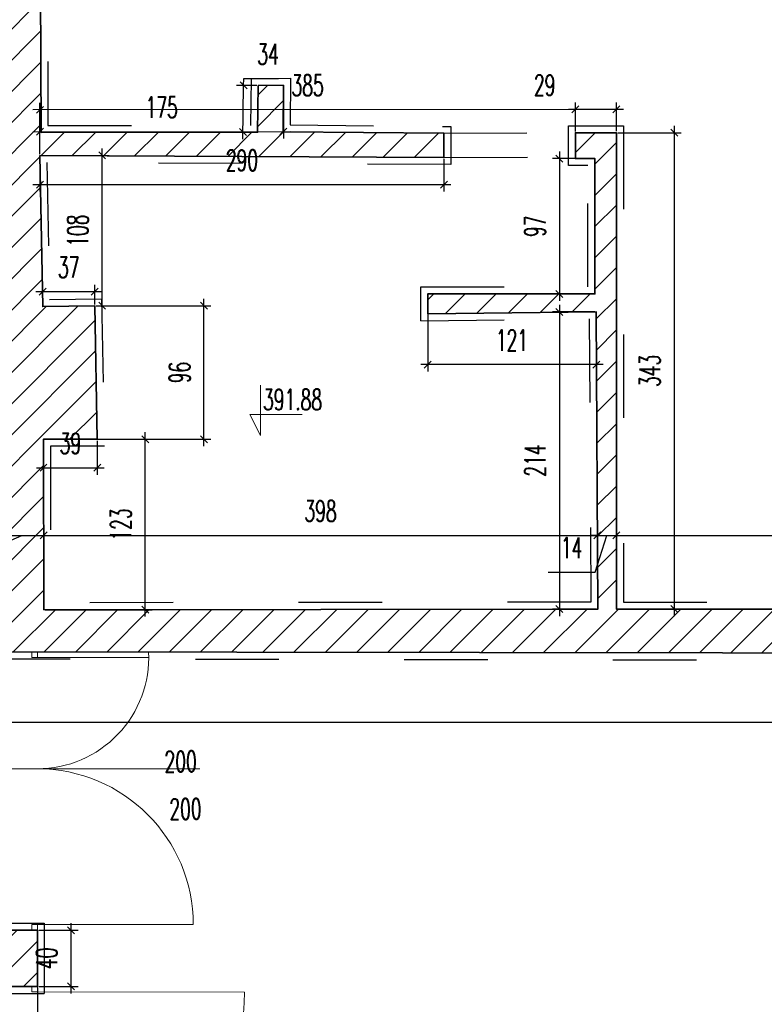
# Model space of a CAD drawing. Header units: millimetres. Extents: x 19887 to 192597, y -14203 to 39042.
# Tile 156 of 256: x 48491 to 49668, y -9455 to -7898. Entities that reach past the tile are written whole.
import ezdxf

# ---------------------------------------------------------------- set-up
doc = ezdxf.new("R2010")
doc.units = ezdxf.units.MM
doc.linetypes.add('ACAD_ISO03W100', pattern=[30, 12, -18])
doc.layers.get('Defpoints').update_dxf_attribs({"color": 4})
for name, color, linetype, lineweight in [('Basen_rzut_poziom_1_obrys', 252, 'Continuous', 35), ('Drzwi', 2, 'Continuous', 5), ('koty wysokościowe', 252, 'Continuous', 0)]:
    doc.layers.add(name, color=color, linetype=linetype, lineweight=lineweight)
for name, color, linetype in [('Basen_rzut_poziom_1_widok', 252, 'Continuous'), ('Sufit podwieszany', 252, 'Continuous'), ('Wymiarowanie', 3, 'Continuous'), ('Wypełnienie', 252, 'Continuous')]:
    doc.layers.add(name, color=color, linetype=linetype)
doc.styles.add('ROMANS', font='romans.shx', dxfattribs={"width": 0.6})
doc.styles.get("Standard").update_dxf_attribs({"font": 'arial.ttf'})
doc.dimstyles.new('000001FB70622F18', dxfattribs={"dimtxt": 20, "dimasz": 5, "dimexe": 5, "dimexo": 1, "dimgap": 20, "dimtad": 1, "dimtoh": 1, "dimdec": 0, "dimtxsty": 'Standard', "dimblk": 'OBLIQUE', "dimcen": 0, "dimdle": 5, "dimclrd": 252, "dimclre": 252, "dimclrt": 252, "dimadec": 0, "dimazin": 0, "dimtfac": 1, "dimtdec": 0, "dimtmove": 0, "dimatfit": 3, "dimldrblk": 'OBLIQUE', "dimfxl": 150, "dimfxlon": 1, "dimlwd": 25, "dimlwe": 25, "dimarcsym": 1})
pattern_1 = [(45, (-31599.654, -23084.227), (-11.22532, 11.22532), [])]

# ---------------------------------------------------------------- blocks, each defined once
blk = doc.blocks.new('_Oblique')
at = {"color": 0, "linetype": 'ByBlock', "lineweight": -2}
blk.add_line((-0.5, -0.5), (0.5, 0.5), dxfattribs=at)
blk = doc.blocks.new('*D684')
at = {"layer": 'Defpoints', "color": 0}
for p in [(81.92, -4338.6), (113.37, -4332.37), (113.37, -4340.16)]:
    blk.add_point(p, dxfattribs=at)
at = {"layer": 'Wymiarowanie', "color": 252, "linetype": 'Continuous', "lineweight": 25}
for p, q in [((113.37, -4333.37), (113.37, -4345.16)), ((30.92, -4369.35), (97.65, -4340.16)), ((76.92, -4340.16), (118.37, -4340.16)), ((81.92, -4339.6), (81.92, -4345.16)), ((-1.08, -4369.35), (30.92, -4369.35))]:
    blk.add_line(p, q, dxfattribs=at)
at = {"layer": 'Wymiarowanie', "color": 252, "linetype": 'ByBlock', "lineweight": 25, "xscale": 5, "yscale": 5, "zscale": 5, "rotation": 180}
blk.add_blockref('_Oblique', (81.92, -4340.16), dxfattribs=at)
at = {"layer": 'Wymiarowanie', "color": 252, "linetype": 'ByBlock', "lineweight": 25, "xscale": 5, "yscale": 5, "zscale": 5}
blk.add_blockref('_Oblique', (113.37, -4340.16), dxfattribs=at)
at = {"layer": 'Wymiarowanie', "color": 252, "insert": (14.92, -4351.85), "char_height": 15, "attachment_point": 5, "style": 'ROMANS'}
blk.add_mtext('31', dxfattribs=at)
blk = doc.blocks.new('*D685')
at = {"layer": 'Defpoints', "color": 0}
for p in [(113.37, -4332.37), (511.28, -4335.1), (511.28, -4340.16)]:
    blk.add_point(p, dxfattribs=at)
at = {"layer": 'Wymiarowanie', "color": 252, "linetype": 'Continuous', "lineweight": 25}
for p, q in [((113.37, -4333.37), (113.37, -4345.16)), ((511.28, -4336.1), (511.28, -4345.16)), ((108.37, -4340.16), (516.28, -4340.16))]:
    blk.add_line(p, q, dxfattribs=at)
at = {"layer": 'Wymiarowanie', "color": 252, "linetype": 'ByBlock', "lineweight": 25, "xscale": 5, "yscale": 5, "zscale": 5, "rotation": 180}
blk.add_blockref('_Oblique', (113.37, -4340.16), dxfattribs=at)
at = {"layer": 'Wymiarowanie', "color": 252, "linetype": 'ByBlock', "lineweight": 25, "xscale": 5, "yscale": 5, "zscale": 5}
blk.add_blockref('_Oblique', (511.28, -4340.16), dxfattribs=at)
at = {"layer": 'Wymiarowanie', "color": 252, "insert": (312.33, -4322.66), "char_height": 15, "attachment_point": 5, "style": 'ROMANS'}
blk.add_mtext('398', dxfattribs=at)
blk = doc.blocks.new('*D686')
at = {"layer": 'Defpoints', "color": 0}
for p in [(511.28, -4335.1), (524.94, -4340.16), (524.94, -4340.16)]:
    blk.add_point(p, dxfattribs=at)
at = {"layer": 'Wymiarowanie', "color": 252, "linetype": 'Continuous', "lineweight": 25}
for p, q in [((511.28, -4336.1), (511.28, -4345.16)), ((506.28, -4340.16), (529.94, -4340.16)), ((511.28, -4340.16), (506.28, -4340.16)), ((509.61, -4366.6), (518.11, -4340.16)), ((524.94, -4340.16), (529.94, -4340.16)), ((524.94, -4341.16), (524.94, -4345.16)), ((475.9, -4366.6), (509.61, -4366.6))]:
    blk.add_line(p, q, dxfattribs=at)
at = {"layer": 'Wymiarowanie', "color": 252, "linetype": 'ByBlock', "lineweight": 25, "xscale": 5, "yscale": 5, "zscale": 5}
blk.add_blockref('_Oblique', (511.28, -4340.16), dxfattribs=at)
at = {"layer": 'Wymiarowanie', "color": 252, "linetype": 'ByBlock', "lineweight": 25, "xscale": 5, "yscale": 5, "zscale": 5, "rotation": 180}
blk.add_blockref('_Oblique', (524.94, -4340.16), dxfattribs=at)
at = {"layer": 'Wymiarowanie', "color": 252, "insert": (492.76, -4349.1), "char_height": 15, "attachment_point": 5, "style": 'ROMANS'}
blk.add_mtext('14', dxfattribs=at)
blk = doc.blocks.new('*D688')
at = {"layer": 'Defpoints', "color": 0}
for p in [(524.94, -4340.16), (1058.67, -4340.16), (1058.67, -4340.16)]:
    blk.add_point(p, dxfattribs=at)
at = {"layer": 'Wymiarowanie', "color": 252, "linetype": 'Continuous', "lineweight": 25}
for p, q in [((524.94, -4339.16), (524.94, -4335.16)), ((1058.67, -4339.16), (1058.67, -4335.16)), ((519.94, -4340.16), (1063.67, -4340.16))]:
    blk.add_line(p, q, dxfattribs=at)
at = {"layer": 'Wymiarowanie', "color": 252, "linetype": 'ByBlock', "lineweight": 25, "xscale": 5, "yscale": 5, "zscale": 5, "rotation": 180}
blk.add_blockref('_Oblique', (524.94, -4340.16), dxfattribs=at)
at = {"layer": 'Wymiarowanie', "color": 252, "linetype": 'ByBlock', "lineweight": 25, "xscale": 5, "yscale": 5, "zscale": 5}
blk.add_blockref('_Oblique', (1058.67, -4340.16), dxfattribs=at)
at = {"layer": 'Wymiarowanie', "color": 252, "insert": (791.8, -4322.66), "char_height": 15, "attachment_point": 5, "style": 'ROMANS'}
blk.add_mtext('534', dxfattribs=at)
blk = doc.blocks.new('*D737')
at = {"layer": 'Defpoints', "color": 0}
for p in [(524.94, -4050.69), (524.94, -4393.21), (566.48, -4393.21)]:
    blk.add_point(p, dxfattribs=at)
at = {"layer": 'Wymiarowanie', "color": 252, "linetype": 'Continuous', "lineweight": 25}
for p, q in [((566.48, -4045.69), (566.48, -4398.21)), ((525.94, -4050.69), (571.48, -4050.69)), ((525.94, -4393.21), (571.48, -4393.21))]:
    blk.add_line(p, q, dxfattribs=at)
at = {"layer": 'Wymiarowanie', "color": 252, "linetype": 'ByBlock', "lineweight": 25, "xscale": 5, "yscale": 5, "zscale": 5}
for p, rotation in [((566.48, -4050.69), 90), ((566.48, -4393.21), 270)]:
    blk.add_blockref('_Oblique', p, dxfattribs=dict(at, rotation=rotation))
at = {"layer": 'Wymiarowanie', "color": 252, "insert": (548.98, -4221.95), "char_height": 15, "attachment_point": 5, "rotation": 90, "style": 'ROMANS'}
blk.add_mtext('343', dxfattribs=at)
blk = doc.blocks.new('*D726')
at = {"layer": 'Defpoints', "color": 0}
for p in [(495.44, -4033.97), (495.45, -4050.71), (524.94, -4050.69)]:
    blk.add_point(p, dxfattribs=at)
at = {"layer": 'Wymiarowanie', "color": 252, "linetype": 'Continuous', "lineweight": 25}
for p, q in [((495.44, -4033.97), (490.44, -4033.98)), ((495.45, -4049.71), (495.43, -4028.97)), ((529.92, -4033.95), (495.44, -4033.97)), ((524.93, -4049.69), (524.92, -4028.95))]:
    blk.add_line(p, q, dxfattribs=at)
at = {"layer": 'Wymiarowanie', "color": 252, "linetype": 'ByBlock', "lineweight": 25, "xscale": 5, "yscale": 5, "zscale": 5}
for p, rotation in [((495.44, -4033.97), 180.0448342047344), ((524.92, -4033.95), 0.04483420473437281)]:
    blk.add_blockref('_Oblique', p, dxfattribs=dict(at, rotation=rotation))
at = {"layer": 'Wymiarowanie', "color": 252, "insert": (473.37, -4016.48), "char_height": 15, "attachment_point": 5, "style": 'ROMANS'}
blk.add_mtext('29', dxfattribs=at)
blk = doc.blocks.new('*D738')
at = {"layer": 'Defpoints', "color": 0}
for p in [(110.67, -4034.25), (495.45, -4050.69), (110.7, -4067.04)]:
    blk.add_point(p, dxfattribs=at)
at = {"layer": 'Wymiarowanie', "color": 252, "linetype": 'Continuous', "lineweight": 25}
for p, q in [((500.44, -4033.95), (105.67, -4034.25)), ((110.7, -4066.04), (110.67, -4029.25)), ((495.45, -4049.69), (495.43, -4028.95))]:
    blk.add_line(p, q, dxfattribs=at)
at = {"layer": 'Wymiarowanie', "color": 252, "linetype": 'ByBlock', "lineweight": 25, "xscale": 5, "yscale": 5, "zscale": 5}
for p, rotation in [((110.67, -4034.25), 180.0448342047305), ((495.44, -4033.95), 0.0448342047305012)]:
    blk.add_blockref('_Oblique', p, dxfattribs=dict(at, rotation=rotation))
at = {"layer": 'Wymiarowanie', "color": 252, "insert": (303.04, -4016.6), "char_height": 15, "attachment_point": 5, "rotation": 0.04483, "style": 'ROMANS'}
blk.add_mtext('385', dxfattribs=at)
blk = doc.blocks.new('*D734')
at = {"layer": 'Defpoints', "color": 0}
for p in [(285.68, -4016.56), (285.71, -4049.83), (110.7, -4067.04)]:
    blk.add_point(p, dxfattribs=at)
at = {"layer": 'Wymiarowanie', "color": 252, "linetype": 'Continuous', "lineweight": 25}
for p, q in [((285.68, -4017.56), (285.71, -4054.83)), ((110.7, -4066.04), (110.68, -4044.96)), ((105.68, -4049.97), (290.71, -4049.82))]:
    blk.add_line(p, q, dxfattribs=at)
at = {"layer": 'Wymiarowanie', "color": 252, "linetype": 'ByBlock', "lineweight": 25, "xscale": 5, "yscale": 5, "zscale": 5}
for p, rotation in [((110.68, -4049.96), 180.0448342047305), ((285.71, -4049.83), 0.04483420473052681)]:
    blk.add_blockref('_Oblique', p, dxfattribs=dict(at, rotation=rotation))
at = {"layer": 'Wymiarowanie', "color": 252, "insert": (198.18, -4032.4), "char_height": 15, "attachment_point": 5, "rotation": 0.04483, "style": 'ROMANS'}
blk.add_mtext('175', dxfattribs=at)
blk = doc.blocks.new('*D739')
at = {"layer": 'Defpoints', "color": 0}
for p in [(257.06, -4016.71), (267.56, -4016.85), (267.11, -4050.4)]:
    blk.add_point(p, dxfattribs=at)
at = {"layer": 'Wymiarowanie', "color": 252, "linetype": 'Continuous', "lineweight": 25}
for p, q in [((257.06, -4016.71), (257.12, -4011.71)), ((257.12, -4011.71), (282.12, -4011.71)), ((266.56, -4016.84), (252.06, -4016.65)), ((256.55, -4055.27), (257.06, -4016.71)), ((266.11, -4050.39), (251.61, -4050.2))]:
    blk.add_line(p, q, dxfattribs=at)
at = {"layer": 'Wymiarowanie', "color": 252, "linetype": 'ByBlock', "lineweight": 25, "xscale": 5, "yscale": 5, "zscale": 5}
for p, rotation in [((257.06, -4016.71), 89.23897459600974), ((256.61, -4050.27), 269.2389745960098)]:
    blk.add_blockref('_Oblique', p, dxfattribs=dict(at, rotation=rotation))
at = {"layer": 'Wymiarowanie', "color": 252, "insert": (274.62, -3994.21), "char_height": 15, "attachment_point": 5, "style": 'ROMANS'}
blk.add_mtext('34', dxfattribs=at)
blk = doc.blocks.new('*D783')
at = {"layer": 'Defpoints', "color": 0}
for p in [(77.45, -4423.96), (1299.19, -4423.96), (1299.19, -4474.4)]:
    blk.add_point(p, dxfattribs=at)
at = {"layer": 'Wymiarowanie', "color": 252, "linetype": 'Continuous', "lineweight": 25}
for p, q in [((77.45, -4424.96), (77.45, -4479.4)), ((1299.19, -4424.96), (1299.19, -4479.4)), ((72.45, -4474.4), (1304.19, -4474.4))]:
    blk.add_line(p, q, dxfattribs=at)
at = {"layer": 'Wymiarowanie', "color": 252, "linetype": 'ByBlock', "lineweight": 25, "xscale": 5, "yscale": 5, "zscale": 5, "rotation": 180}
blk.add_blockref('_Oblique', (77.45, -4474.4), dxfattribs=at)
at = {"layer": 'Wymiarowanie', "color": 252, "linetype": 'ByBlock', "lineweight": 25, "xscale": 5, "yscale": 5, "zscale": 5}
blk.add_blockref('_Oblique', (1299.19, -4474.4), dxfattribs=at)
at = {"layer": 'Wymiarowanie', "color": 252, "insert": (688.32, -4456.9), "char_height": 15, "attachment_point": 5, "style": 'ROMANS'}
blk.add_mtext('1222', dxfattribs=at)
blk = doc.blocks.new('*D936')
at = {"layer": 'Defpoints', "color": 0}
for p in [(-210.46, -4664.44), (108.86, -4664.44), (108.86, -4691.71)]:
    blk.add_point(p, dxfattribs=at)
at = {"layer": 'Wymiarowanie', "color": 252, "linetype": 'Continuous', "lineweight": 25}
for p, q in [((-210.46, -4665.44), (-210.46, -4696.71)), ((108.86, -4665.44), (108.86, -4696.71)), ((-215.46, -4691.71), (113.86, -4691.71))]:
    blk.add_line(p, q, dxfattribs=at)
at = {"layer": 'Wymiarowanie', "color": 252, "linetype": 'ByBlock', "lineweight": 25, "xscale": 5, "yscale": 5, "zscale": 5, "rotation": 180}
blk.add_blockref('_Oblique', (-210.46, -4691.71), dxfattribs=at)
at = {"layer": 'Wymiarowanie', "color": 252, "linetype": 'ByBlock', "lineweight": 25, "xscale": 5, "yscale": 5, "zscale": 5}
blk.add_blockref('_Oblique', (108.86, -4691.71), dxfattribs=at)
at = {"layer": 'Wymiarowanie', "color": 252, "insert": (-50.8, -4674.21), "char_height": 15, "attachment_point": 5, "style": 'ROMANS'}
blk.add_mtext('319', dxfattribs=at)
blk = doc.blocks.new('*D938')
at = {"layer": 'Defpoints', "color": 0}
for p in [(108.86, -4624.05), (133.09, -4624.05), (108.86, -4664.44)]:
    blk.add_point(p, dxfattribs=at)
at = {"layer": 'Wymiarowanie', "color": 252, "linetype": 'Continuous', "lineweight": 25}
for p, q in [((133.09, -4669.44), (133.09, -4619.05)), ((109.86, -4624.05), (138.09, -4624.05)), ((109.86, -4664.44), (138.09, -4664.44))]:
    blk.add_line(p, q, dxfattribs=at)
at = {"layer": 'Wymiarowanie', "color": 252, "linetype": 'ByBlock', "lineweight": 25, "xscale": 5, "yscale": 5, "zscale": 5}
for p, rotation in [((133.09, -4624.05), 90.00000000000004), ((133.09, -4664.44), 270.0000000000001)]:
    blk.add_blockref('_Oblique', p, dxfattribs=dict(at, rotation=rotation))
at = {"layer": 'Wymiarowanie', "color": 252, "insert": (115.59, -4644.24), "char_height": 15, "attachment_point": 5, "rotation": 90, "style": 'ROMANS'}
blk.add_mtext('40', dxfattribs=at)
blk = doc.blocks.new('*D964')
at = {"layer": 'Defpoints', "color": 0}
for p in [(113.27, -4271.1), (186.35, -4271.1), (113.48, -4393.63)]:
    blk.add_point(p, dxfattribs=at)
at = {"layer": 'Wymiarowanie', "color": 252, "linetype": 'Continuous', "lineweight": 25}
for p, q in [((186.35, -4398.63), (186.35, -4266.1)), ((114.27, -4271.1), (191.35, -4271.1)), ((114.48, -4393.63), (191.35, -4393.63))]:
    blk.add_line(p, q, dxfattribs=at)
at = {"layer": 'Wymiarowanie', "color": 252, "linetype": 'ByBlock', "lineweight": 25, "xscale": 5, "yscale": 5, "zscale": 5}
for p, rotation in [((186.35, -4271.1), 90.00000000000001), ((186.35, -4393.63), 270)]:
    blk.add_blockref('_Oblique', p, dxfattribs=dict(at, rotation=rotation))
at = {"layer": 'Wymiarowanie', "color": 252, "insert": (168.85, -4332.37), "char_height": 15, "attachment_point": 5, "rotation": 90, "style": 'ROMANS'}
blk.add_mtext('123', dxfattribs=at)
blk = doc.blocks.new('*D945')
at = {"layer": 'Defpoints', "color": 0}
for p in [(150.09, -4175.13), (228.59, -4175.13), (113.27, -4271.1)]:
    blk.add_point(p, dxfattribs=at)
at = {"layer": 'Wymiarowanie', "color": 252, "linetype": 'Continuous', "lineweight": 25}
for p, q in [((151.09, -4175.13), (233.59, -4175.13)), ((228.59, -4276.1), (228.59, -4170.13)), ((114.27, -4271.1), (233.59, -4271.1))]:
    blk.add_line(p, q, dxfattribs=at)
at = {"layer": 'Wymiarowanie', "color": 252, "linetype": 'ByBlock', "lineweight": 25, "xscale": 5, "yscale": 5, "zscale": 5}
for p, rotation in [((228.59, -4175.13), 90.00000000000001), ((228.59, -4271.1), 270)]:
    blk.add_blockref('_Oblique', p, dxfattribs=dict(at, rotation=rotation))
at = {"layer": 'Wymiarowanie', "color": 252, "insert": (211.09, -4223.12), "char_height": 15, "attachment_point": 5, "rotation": 90, "style": 'ROMANS'}
blk.add_mtext('96', dxfattribs=at)
blk = doc.blocks.new('*D967')
at = {"layer": 'Defpoints', "color": 0}
for p in [(110.7, -4067.04), (155.43, -4067.04), (150.09, -4175.13)]:
    blk.add_point(p, dxfattribs=at)
at = {"layer": 'Wymiarowanie', "color": 252, "linetype": 'Continuous', "lineweight": 25}
for p, q in [((155.43, -4180.13), (155.43, -4062.04)), ((111.7, -4067.04), (160.43, -4067.04)), ((151.09, -4175.13), (160.43, -4175.13))]:
    blk.add_line(p, q, dxfattribs=at)
at = {"layer": 'Wymiarowanie', "color": 252, "linetype": 'ByBlock', "lineweight": 25, "xscale": 5, "yscale": 5, "zscale": 5}
for p, rotation in [((155.43, -4067.04), 90.00000000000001), ((155.43, -4175.13), 270)]:
    blk.add_blockref('_Oblique', p, dxfattribs=dict(at, rotation=rotation))
at = {"layer": 'Wymiarowanie', "color": 252, "insert": (137.93, -4121.09), "char_height": 15, "attachment_point": 5, "rotation": 90, "style": 'ROMANS'}
blk.add_mtext('108', dxfattribs=at)
blk = doc.blocks.new('*D968')
at = {"layer": 'Defpoints', "color": 0}
for p in [(509.48, -4069.28), (484.01, -4166.57), (509.48, -4166.57)]:
    blk.add_point(p, dxfattribs=at)
at = {"layer": 'Wymiarowanie', "color": 252, "linetype": 'Continuous', "lineweight": 25}
for p, q in [((508.48, -4069.28), (479.01, -4069.28)), ((484.01, -4064.28), (484.01, -4171.57)), ((508.48, -4166.57), (479.01, -4166.57))]:
    blk.add_line(p, q, dxfattribs=at)
at = {"layer": 'Wymiarowanie', "color": 252, "linetype": 'ByBlock', "lineweight": 25, "xscale": 5, "yscale": 5, "zscale": 5}
for p, rotation in [((484.01, -4069.28), 90.00000000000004), ((484.01, -4166.57), 270)]:
    blk.add_blockref('_Oblique', p, dxfattribs=dict(at, rotation=rotation))
at = {"layer": 'Wymiarowanie', "color": 252, "insert": (466.51, -4117.93), "char_height": 15, "attachment_point": 5, "rotation": 90, "style": 'ROMANS'}
blk.add_mtext('97', dxfattribs=at)
blk = doc.blocks.new('*D965')
at = {"layer": 'Defpoints', "color": 0}
for p in [(510.4, -4179.52), (484.01, -4393.22), (511.6, -4393.22)]:
    blk.add_point(p, dxfattribs=at)
at = {"layer": 'Wymiarowanie', "color": 252, "linetype": 'Continuous', "lineweight": 25}
for p, q in [((484.01, -4174.52), (484.01, -4398.22)), ((509.4, -4179.52), (479.01, -4179.52)), ((510.6, -4393.22), (479.01, -4393.22))]:
    blk.add_line(p, q, dxfattribs=at)
at = {"layer": 'Wymiarowanie', "color": 252, "linetype": 'ByBlock', "lineweight": 25, "xscale": 5, "yscale": 5, "zscale": 5}
for p, rotation in [((484.01, -4179.52), 90.00000000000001), ((484.01, -4393.22), 270)]:
    blk.add_blockref('_Oblique', p, dxfattribs=dict(at, rotation=rotation))
at = {"layer": 'Wymiarowanie', "color": 252, "insert": (466.51, -4286.37), "char_height": 15, "attachment_point": 5, "rotation": 90, "style": 'ROMANS'}
blk.add_mtext('214', dxfattribs=at)
blk = doc.blocks.new('*D941')
at = {"layer": 'Defpoints', "color": 0}
for p in [(389.36, -4179.52), (510.4, -4179.52), (389.36, -4217.4)]:
    blk.add_point(p, dxfattribs=at)
at = {"layer": 'Wymiarowanie', "color": 252, "linetype": 'Continuous', "lineweight": 25}
for p, q in [((389.36, -4180.52), (389.36, -4222.4)), ((510.4, -4180.52), (510.4, -4222.4)), ((515.4, -4217.4), (384.36, -4217.4))]:
    blk.add_line(p, q, dxfattribs=at)
at = {"layer": 'Wymiarowanie', "color": 252, "linetype": 'ByBlock', "lineweight": 25, "xscale": 5, "yscale": 5, "zscale": 5, "rotation": 180}
blk.add_blockref('_Oblique', (389.36, -4217.4), dxfattribs=at)
at = {"layer": 'Wymiarowanie', "color": 252, "linetype": 'ByBlock', "lineweight": 25, "xscale": 5, "yscale": 5, "zscale": 5}
blk.add_blockref('_Oblique', (510.4, -4217.4), dxfattribs=at)
at = {"layer": 'Wymiarowanie', "color": 252, "insert": (449.88, -4199.9), "char_height": 15, "attachment_point": 5, "style": 'ROMANS'}
blk.add_mtext('121', dxfattribs=at)
blk = doc.blocks.new('*D942')
at = {"layer": 'Defpoints', "color": 0}
for p in [(150.09, -4164.96), (112.69, -4175.75), (150.09, -4175.13)]:
    blk.add_point(p, dxfattribs=at)
at = {"layer": 'Wymiarowanie', "color": 252, "linetype": 'Continuous', "lineweight": 25}
for p, q in [((112.69, -4174.75), (112.69, -4159.96)), ((150.09, -4174.13), (150.09, -4159.96)), ((107.69, -4164.96), (155.09, -4164.96))]:
    blk.add_line(p, q, dxfattribs=at)
at = {"layer": 'Wymiarowanie', "color": 252, "linetype": 'ByBlock', "lineweight": 25, "xscale": 5, "yscale": 5, "zscale": 5, "rotation": 180}
blk.add_blockref('_Oblique', (112.69, -4164.96), dxfattribs=at)
at = {"layer": 'Wymiarowanie', "color": 252, "linetype": 'ByBlock', "lineweight": 25, "xscale": 5, "yscale": 5, "zscale": 5}
blk.add_blockref('_Oblique', (150.09, -4164.96), dxfattribs=at)
at = {"layer": 'Wymiarowanie', "color": 252, "insert": (131.39, -4147.46), "char_height": 15, "attachment_point": 5, "style": 'ROMANS'}
blk.add_mtext('37', dxfattribs=at)
blk = doc.blocks.new('*D969')
at = {"layer": 'Defpoints', "color": 0}
for p in [(113.27, -4271.1), (151.95, -4271.1), (151.95, -4291.59)]:
    blk.add_point(p, dxfattribs=at)
at = {"layer": 'Wymiarowanie', "color": 252, "linetype": 'Continuous', "lineweight": 25}
for p, q in [((113.27, -4272.1), (113.27, -4296.59)), ((151.95, -4272.1), (151.95, -4296.59)), ((108.27, -4291.59), (156.95, -4291.59))]:
    blk.add_line(p, q, dxfattribs=at)
at = {"layer": 'Wymiarowanie', "color": 252, "linetype": 'ByBlock', "lineweight": 25, "xscale": 5, "yscale": 5, "zscale": 5, "rotation": 180}
blk.add_blockref('_Oblique', (113.27, -4291.59), dxfattribs=at)
at = {"layer": 'Wymiarowanie', "color": 252, "linetype": 'ByBlock', "lineweight": 25, "xscale": 5, "yscale": 5, "zscale": 5}
blk.add_blockref('_Oblique', (151.95, -4291.59), dxfattribs=at)
at = {"layer": 'Wymiarowanie', "color": 252, "insert": (132.61, -4274.09), "char_height": 15, "attachment_point": 5, "style": 'ROMANS'}
blk.add_mtext('39', dxfattribs=at)
blk = doc.blocks.new('*D973')
at = {"layer": 'Defpoints', "color": 0}
for p in [(110.7, -4067.04), (401.01, -4068.51), (401.01, -4088.01)]:
    blk.add_point(p, dxfattribs=at)
at = {"layer": 'Wymiarowanie', "color": 252, "linetype": 'Continuous', "lineweight": 25}
for p, q in [((110.7, -4068.04), (110.7, -4093.01)), ((401.01, -4069.51), (401.01, -4093.01)), ((105.7, -4088.01), (406.01, -4088.01))]:
    blk.add_line(p, q, dxfattribs=at)
at = {"layer": 'Wymiarowanie', "color": 252, "linetype": 'ByBlock', "lineweight": 25, "xscale": 5, "yscale": 5, "zscale": 5, "rotation": 180}
blk.add_blockref('_Oblique', (110.7, -4088.01), dxfattribs=at)
at = {"layer": 'Wymiarowanie', "color": 252, "linetype": 'ByBlock', "lineweight": 25, "xscale": 5, "yscale": 5, "zscale": 5}
blk.add_blockref('_Oblique', (401.01, -4088.01), dxfattribs=at)
at = {"layer": 'Wymiarowanie', "color": 252, "insert": (255.86, -4070.51), "char_height": 15, "attachment_point": 5, "style": 'ROMANS'}
blk.add_mtext('290', dxfattribs=at)
blk = doc.blocks.new('G$CF5E15B28')
at = {"layer": 'Wypełnienie'}
h = blk.add_hatch(dxfattribs=at)
h.set_pattern_fill('ANSI31', color=253, scale=5, angle=90)
h.set_pattern_definition([(45, (3252.028, -2175.285), (-11.22532, 11.22532), [])])
h.paths.add_polyline_path([(1315.61, -6425.8), (1315.61, -6421.33), (83.68, -6430.3), (-170.6, -6431.05), (-170.6, -6417.37), (-209.7, -6417.98), (-209.7, -6396.43), (-210.81, -6396.43), (-210.81, -6391.97), (-220.55, -6391.97), (-220.55, -6393.68), (-226.31, -6393.68), (-226.31, -6416.99), (-554.49, -6419.4), (-565.61, -6419.54), (-574.8, -6475.52), (-569.13, -6475.52), (-563.14, -6462.52), (-558.14, -6475.52), (-553.14, -6488.51), (-548.14, -6475.52), (-543.14, -6475.52), (-219.87, -6473.54), (-219.79, -6505.61), (-214.07, -6505.61), (-208.08, -6492.61), (-203.08, -6505.61), (-198.08, -6518.6), (-193.08, -6505.61), (-185.58, -6505.24), (-185.71, -6473.17), (292.77, -6469.23), (292.97, -6507.27), (295.75, -6507.27), (298.68, -6500.9), (301.13, -6507.27), (303.58, -6513.64), (306.03, -6507.27), (309.19, -6507.12), (309.19, -6469.09), (787.29, -6462.73), (787.32, -6507.27), (789.2, -6507.27), (792.13, -6500.9), (794.58, -6507.27), (797.03, -6513.64), (799.48, -6507.27), (802.63, -6507.12), (802.63, -6461.85), (1315.61, -6459.93)])
h.paths.add_polyline_path([(1592.04, -6423.64), (1496.28, -6423.64), (1496.28, -6444.27), (1483.85, -6444.27), (1483.85, -6455.99), (1438.32, -6455.99), (1438.32, -6451.34), (1392.82, -6451.34), (1392.82, -6445.19), (1383, -6445.19), (1383, -6425.8), (1315.61, -6425.8), (1315.61, -6459.93), (1348.87, -6459.93), (1348.87, -6479.32), (1358.69, -6479.32), (1358.69, -6485.47), (1404.19, -6485.47), (1404.19, -6490.11), (1510.18, -6490.11), (1510.12, -6525.49), (1515.76, -6525.49), (1521.75, -6512.49), (1526.75, -6525.49), (1531.75, -6538.49), (1536.75, -6525.49), (1544.25, -6525.12), (1544.34, -6472.97), (1561.79, -6472.97), (1561.79, -6455.86), (1592.04, -6457.02)])
h.paths.add_polyline_path([(-724.63, -5973.95), (-634.7, -5772.55), (-642.48, -5762.27), (-646.61, -5753.38), (-748.54, -5969.9), (-748.54, -6044.91), (-753.69, -6157.04), (-765.1, -6421.35), (-745.43, -6421.73)])
h.paths.add_polyline_path([(108.86, -4624.05), (80.74, -4624.05), (81.58, -4637.27), (-190.74, -4637.95), (-190.74, -4625.19), (-247.75, -4625.19), (-247.75, -4632.68), (-384.57, -4630.42), (-381.77, -4456.72), (-409.26, -4456.65), (-408.3, -4356.04), (-380.31, -4356.43), (-374.81, -3965.97), (-403.35, -3965.97), (-401.96, -3864.71), (-374.26, -3865.44), (-368.05, -3433.39), (-397.76, -3433.7), (-397.26, -3383.18), (-413.26, -3383.02), (-413.91, -3449.87), (-384.28, -3449.56), (-390.03, -3849.02), (-417.74, -3848.29), (-419.57, -3981.97), (-391.04, -3981.97), (-396.08, -4340.21), (-424.14, -4339.81), (-425.41, -4472.61), (-398.03, -4472.68), (-400.24, -4658.23), (-400.36, -4668.2), (-400.43, -4674.23), (-240.46, -4673.13), (-240.46, -4687.83), (-232.37, -4687.83), (-232.37, -4689.7), (-212.44, -4689.7), (-212.44, -4685.83), (-210.46, -4685.83), (-210.46, -4664.44), (108.86, -4664.44)])
h = blk.add_hatch(dxfattribs=at)
h.set_pattern_fill('ANSI31', color=253, scale=5, angle=90)
h.set_pattern_definition(pattern_1)
h.paths.add_polyline_path([(110.69, -3844.47), (132.03, -3844.34), (131.89, -3822.1), (267.08, -3822.1), (267.28, -3907.97), (262.73, -3907.97), (262.73, -3917.17), (267.26, -3917.17), (267.26, -3922.32), (285.44, -3922.32), (285.44, -3822.39), (289.87, -3822.39), (289.87, -3790.87), (80.7, -3790.84), (80.97, -4050.51), (111.5, -4050.49)])
h = blk.add_hatch(dxfattribs=at)
h.set_pattern_fill('ANSI31', color=253, scale=5, angle=90)
h.set_pattern_definition(pattern_1)
h.paths.add_polyline_path([(267.56, -4016.85), (267.11, -4050.4), (267.02, -4067.83), (401.01, -4068.51), (401.01, -4051.12), (285.38, -4050.11), (285.68, -4016.56)])
h = blk.add_hatch(dxfattribs=at)
h.set_pattern_fill('ANSI31', color=253, scale=5, angle=90)
h.set_pattern_definition(pattern_1)
h.paths.add_polyline_path([(1497.13, -4424.2), (1809.51, -4424.2), (1811.23, -4463.74), (1939.12, -4462.79), (1939.12, -4423.97), (2222.23, -4423.97), (2222.23, -4436.41), (2251.27, -4436.41), (2251.27, -4423.55), (2358.63, -4423.55), (2358.63, -4417.11), (2355.38, -4417.11), (2357.9, -4157.55), (2341.16, -4157.55), (2337.7, -4393.15), (1229.5, -4395.41), (1229.17, -4157.6), (1216.57, -4157.6), (1216.93, -4395.41), (1072.41, -4395.41), (1072.41, -4157.95), (1058.67, -4157.95), (1058.67, -4393.79), (711.85, -4393.21), (711.85, -4387.94), (672.92, -4387.94), (672.92, -4393.21), (524.94, -4393.21), (524.94, -4050.69), (495.45, -4050.69), (495.45, -4069.28), (509.48, -4069.28), (509.48, -4166.57), (389.36, -4166.57), (389.36, -4180.88), (510.4, -4179.52), (511.6, -4393.22), (113.48, -4393.63), (113.27, -4271.1), (81.7, -4271.2), (82.05, -4377.46), (63.03, -4377.46), (63.03, -4414.71), (77.45, -4414.71), (77.45, -4423.96), (1299.19, -4425.62), (1299.19, -4462.16), (1497.13, -4462.16)])
h = blk.add_hatch(dxfattribs=at)
h.set_pattern_fill('ANSI31', color=253, scale=5, angle=90)
h.set_pattern_definition(pattern_1)
h.paths.add_polyline_path([(80.97, -4050.51), (81.7, -4271.2), (151.95, -4271.1), (150.09, -4175.13), (112.69, -4175.75), (110.7, -4067.04), (267.02, -4067.83), (267.11, -4050.4)])
at = {"layer": 'Basen_rzut_poziom_1_obrys', "color": 253, "elevation": 0}
for points in [[(110.69, -3844.47), (111.5, -4050.49), (267.11, -4050.4), (267.56, -4016.85), (285.68, -4016.56), (285.38, -4050.11), (401.01, -4051.12), (401.01, -4051.12), (401.01, -4068.51), (110.7, -4067.04)], [(389.36, -4180.88), (389.36, -4166.57), (509.48, -4166.57), (509.48, -4069.28), (495.45, -4069.28), (495.45, -4050.69), (524.94, -4050.69), (524.94, -4393.21), (672.92, -4393.21), (672.92, -4387.94), (711.85, -4387.94), (711.85, -4393.21), (1058.67, -4393.79), (1058.67, -4157.95), (1072.41, -4157.95), (1072.41, -4395.41), (1216.93, -4395.41), (1216.57, -4157.6), (1229.17, -4157.6), (1229.5, -4395.41)], [(110.7, -4067.04), (112.69, -4175.75), (150.09, -4175.13), (151.95, -4271.1), (113.27, -4271.1), (113.48, -4393.63)], [(389.36, -4180.88), (510.4, -4179.52), (511.6, -4393.22), (113.48, -4393.63)], [(113.48, -4373.79), (113.48, -4373.79), (113.48, -4373.79)], [(77.45, -4423.96), (1299.19, -4425.62), (1299.19, -4462.16), (1497.13, -4462.16)], [(-384.57, -4630.42), (-247.75, -4632.68), (-247.75, -4625.19), (-190.74, -4625.19), (-190.74, -4637.95), (81.58, -4637.27), (80.74, -4624.05), (108.86, -4624.05)], [(108.86, -4624.05), (108.86, -4664.44), (108.86, -4664.44)], [(-210.46, -4664.44), (108.86, -4664.44)]]:
    blk.add_lwpolyline(points, dxfattribs=at)
at = {"layer": 'Basen_rzut_poziom_1_widok', "color": 253, "linetype": 'ACAD_ISO03W100', "ltscale": 5, "elevation": 0}
for points in [[(400.5, -4051.12), (495.45, -4050.69)], [(401.01, -4068.51), (495.45, -4068.07)]]:
    blk.add_lwpolyline(points, dxfattribs=at)
at = {"layer": 'Drzwi', "color": 253, "elevation": 0}
for points in [[(108.86, -4428), (104.86, -4428), (104.86, -4424), (108.86, -4424)], [(108.86, -4624.05), (104.86, -4624.05), (104.86, -4620.05), (108.86, -4620.05)], [(108.86, -4668.44), (104.86, -4668.44), (104.86, -4664.44), (108.86, -4664.44)]]:
    blk.add_lwpolyline(points, close=True, dxfattribs=at)
for points in [[(108.86, -4428), (188.86, -4428), (188.86, -4428)], [(59.69, -4508), (225.65, -4508)], [(220.9, -4620.05), (108.86, -4620.05)], [(257.66, -4668.64), (108.86, -4668.44), (108.86, -4668.44)]]:
    blk.add_lwpolyline(points, dxfattribs=at)
at = {"layer": 'Drzwi', "color": 253}
for centre, radius, start, end in [((108.86, -4428, 0), 80, 270.00013, 2.78811), ((108.86, -4620.05, 0), 112.05, 0.00022, 90.00013), ((108.86, -4668.44, 0), 148.8, 270.07762, 359.92238)]:
    blk.add_arc(centre, radius, start, end, dxfattribs=at)
at = {"layer": 'koty wysokościowe', "color": 253, "elevation": 0}
for points in [[(269.11, -4232.14), (269.11, -4268.38)], [(261.61, -4253.38), (269.11, -4253.38)], [(269.11, -4268.38), (261.61, -4253.38)], [(269.11, -4253.38), (299.11, -4253.38)]]:
    blk.add_lwpolyline(points, dxfattribs=at)
at = {"layer": 'Sufit podwieszany', "color": 253, "linetype": 'ACAD_ISO03W100', "ltscale": 5, "elevation": 0}
for points in [[(115.71, -3849.44), (116.48, -4045.4), (262.18, -4045.4), (262.62, -4011.93), (290.73, -4011.47), (290.43, -4045.15), (400, -4046.12), (406.01, -4046.12), (406.01, -4073.53), (115.79, -4072.07)], [(384.36, -4185.88), (384.36, -4161.57), (504.48, -4161.57), (504.48, -4074.28), (490.45, -4074.28), (490.45, -4045.69), (529.94, -4045.69), (529.94, -4388.21), (667.92, -4388.21), (667.92, -4382.94), (716.85, -4382.94), (716.85, -4388.21), (1053.67, -4388.79), (1053.67, -4152.95), (1077.41, -4152.95), (1077.41, -4390.41), (1211.92, -4390.41), (1211.56, -4152.6), (1234.17, -4152.6), (1234.49, -4390.4)], [(115.79, -4072.07), (117.59, -4170.67), (154.99, -4170.05), (157.05, -4276.1), (118.28, -4276.1), (118.47, -4388.63)], [(384.36, -4185.88), (505.43, -4184.57), (506.57, -4388.23), (118.47, -4388.63)], [(72.46, -4428.95), (1294.19, -4430.61), (1294.19, -4467.16), (1502.13, -4467.16)], [(-190.83, -4620.19), (-185.74, -4620.19), (-185.74, -4632.94), (76.25, -4632.28), (75.41, -4619.05), (113.86, -4619.05)], [(113.86, -4619.05), (113.86, -4669.44)], [(-210.46, -4669.44), (113.86, -4669.44)]]:
    blk.add_lwpolyline(points, dxfattribs=at)
at = {"layer": 'Drzwi', "color": 253, "char_height": 15, "width": 190.2964, "attachment_point": 7, "rotation": 0.69846, "style": 'ROMANS'}
for insert in [(200.35, -4510.42, 0), (203.78, -4544.54, 0)]:
    blk.add_mtext('200', dxfattribs=dict(at, insert=insert))
at = {"layer": 'koty wysokościowe', "color": 253, "insert": (271, -4235.05, 0), "char_height": 15, "width": 21553.2844, "attachment_point": 1, "style": 'ROMANS'}
blk.add_mtext('391.88', dxfattribs=at)
at = {"layer": 'Wymiarowanie', "color": 253}
for p1, p2, distance, picture, middle in [((267.11, -4050.4, 0), (267.56, -4016.85, 0), 10.5, '*D739', (274.62, -3994.21, 0)), ((524.94, -4050.69, 0), (495.45, -4050.71, 0), -16.74, '*D726', (473.37, -4016.48, 0)), ((524.94, -4050.69, 0), (524.94, -4393.21, 0), 41.54, '*D737', (548.98, -4221.95, 0))]:
    dim = blk.add_aligned_dim(p1=p1, p2=p2, distance=distance, dimstyle='000001FB70622F18', override={"dimtxt": 15, "dimgap": 10, "dimtxsty": 'ROMANS'}, dxfattribs=at)
    dim.commit()
    dim.dimension.update_dxf_attribs({"geometry": picture, "text_midpoint": middle})
for base, p1, p2, angle, override, picture, middle in [((110.67, -4034.25, 0), (495.45, -4050.69, 0), (110.7, -4067.04, 0), 0.04483, {"dimtxt": 15, "dimgap": 10, "dimtxsty": 'ROMANS', "dimtmove": 1}, '*D738', (303.04, -4016.6, 0)), ((285.71, -4049.83, 0), (110.7, -4067.04, 0), (285.68, -4016.56, 0), 0.04483, {"dimtxt": 15, "dimgap": 10, "dimtxsty": 'ROMANS', "dimtmove": 1}, '*D734', (198.18, -4032.4, 0)), ((401.01, -4088.01, 0), (110.7, -4067.04, 0), (401.01, -4068.51, 0), 0, {"dimtxt": 15, "dimgap": 10, "dimtxsty": 'ROMANS'}, '*D973', (255.86, -4070.51, 0)), ((155.43, -4067.04, 0), (150.09, -4175.13, 0), (110.7, -4067.04, 0), 90, {"dimtxt": 15, "dimgap": 10, "dimtxsty": 'ROMANS', "dimtmove": 1}, '*D967', (137.93, -4121.09, 0)), ((484.01, -4166.57, 0), (509.48, -4069.28, 0), (509.48, -4166.57, 0), 90, {"dimtxt": 15, "dimgap": 10, "dimtxsty": 'ROMANS'}, '*D968', (466.51, -4117.93, 0)), ((150.09, -4164.96, 0), (112.69, -4175.75, 0), (150.09, -4175.13, 0), 0, {"dimtxt": 15, "dimgap": 10, "dimtxsty": 'ROMANS'}, '*D942', (131.39, -4147.46, 0)), ((228.59, -4175.13, 0), (113.27, -4271.1, 0), (150.09, -4175.13, 0), 90, {"dimtxt": 15, "dimgap": 10, "dimtxsty": 'ROMANS', "dimtmove": 1}, '*D945', (211.09, -4223.12, 0)), ((484.01, -4393.22, 0), (510.4, -4179.52, 0), (511.6, -4393.22, 0), 90, {"dimtxt": 15, "dimgap": 10, "dimtxsty": 'ROMANS'}, '*D965', (466.51, -4286.37, 0)), ((389.36, -4217.4, 0), (510.4, -4179.52, 0), (389.36, -4179.52, 0), 0, {"dimtxt": 15, "dimgap": 10, "dimtxsty": 'ROMANS'}, '*D941', (449.88, -4199.9, 0)), ((151.95, -4291.59, 0), (113.27, -4271.1, 0), (151.95, -4271.1, 0), 0, {"dimtxt": 15, "dimgap": 10, "dimtxsty": 'ROMANS'}, '*D969', (132.61, -4274.09, 0)), ((186.35, -4271.1, 0), (113.48, -4393.63, 0), (113.27, -4271.1, 0), 90, {"dimtxt": 15, "dimgap": 10, "dimtxsty": 'ROMANS'}, '*D964', (168.85, -4332.37, 0)), ((511.28, -4340.16, 0), (113.37, -4332.37, 0), (511.28, -4335.1, 0), 0, {"dimtxt": 15, "dimgap": 10, "dimtxsty": 'ROMANS', "dimtmove": 1}, '*D685', (312.33, -4322.66, 0)), ((1058.67, -4340.16, 0), (524.94, -4340.16, 0), (1058.67, -4340.16, 0), 0, {"dimtxt": 15, "dimgap": 10, "dimtxsty": 'ROMANS', "dimtmove": 1}, '*D688', (791.8, -4322.66, 0)), ((1299.19, -4474.4, 0), (77.45, -4423.96, 0), (1299.19, -4423.96, 0), 0, {"dimtxt": 15, "dimgap": 10, "dimtxsty": 'ROMANS'}, '*D783', (688.32, -4456.9, 0)), ((133.09, -4624.05, 0), (108.86, -4664.44, 0), (108.86, -4624.05, 0), 90, {"dimtxt": 15, "dimgap": 10, "dimtxsty": 'ROMANS'}, '*D938', (115.59, -4644.24, 0)), ((108.86, -4691.71, 0), (-210.46, -4664.44, 0), (108.86, -4664.44, 0), 0, {"dimtxt": 15, "dimgap": 10, "dimtxsty": 'ROMANS'}, '*D936', (-50.8, -4674.21, 0))]:
    dim = blk.add_linear_dim(base=base, p1=p1, p2=p2, angle=angle, dimstyle='000001FB70622F18', override=override, dxfattribs=at)
    dim.commit()
    dim.dimension.update_dxf_attribs({"geometry": picture, "text_midpoint": middle})
for base, p1, p2, picture, middle in [((113.37, -4340.16, 0), (81.92, -4338.6, 0), (113.37, -4332.37, 0), '*D684', (20.92, -4369.35, 0)), ((524.94, -4340.16, 0), (511.28, -4335.1, 0), (524.94, -4340.16, 0), '*D686', (499.61, -4366.6, 0))]:
    dim = blk.add_linear_dim(base=base, p1=p1, p2=p2, angle=0, dimstyle='000001FB70622F18', override={"dimtxt": 15, "dimgap": 10, "dimtxsty": 'ROMANS', "dimtmove": 1}, dxfattribs=at)
    dim.commit()
    dim.dimension.update_dxf_attribs({"geometry": picture, "text_midpoint": middle, "dimtype": 160})

msp = doc.modelspace()

# ---------------------------------------------------------------- block references
at = {"xscale": 2.2, "yscale": 2.2, "zscale": 2.2}
msp.add_blockref('G$CF5E15B28', (48279.4, 835.1, 0), dxfattribs=at)

doc.saveas('drawing.dxf')
